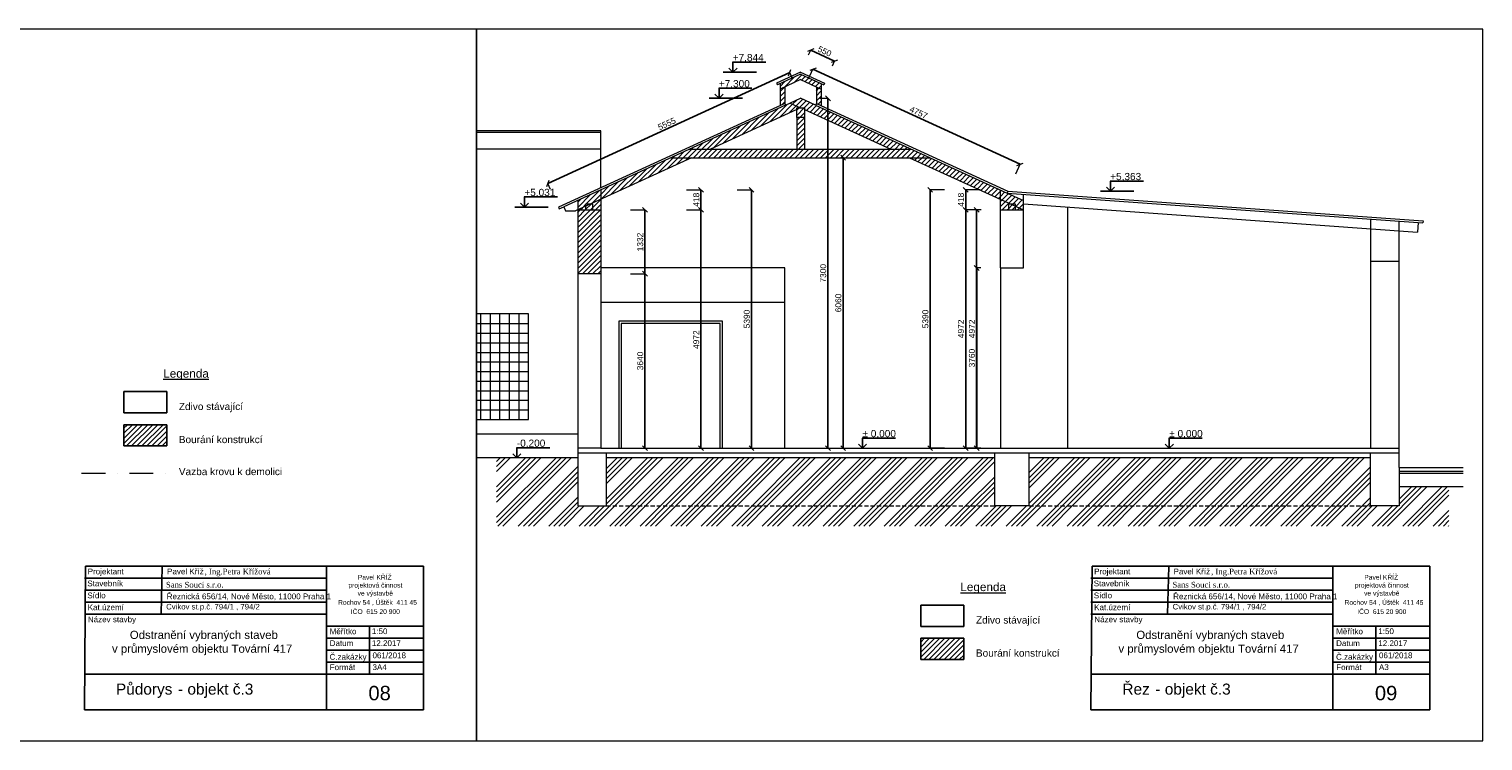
# Model space of a CAD drawing. Extents: x -459705 to -116623, y 1293894 to 1503894.
# Tile 4 of 12: x -214789 to -184455, y 1350918 to 1365768. Entities that reach past the tile are written whole.
import ezdxf

# ---------------------------------------------------------------- set-up
doc = ezdxf.new("R2010")
doc.units = 0
doc.header["$MEASUREMENT"] = 0
doc.linetypes.add('ČERCHOVANÁ', pattern=[1, 0.5, -0.25, 0, -0.25])
doc.linetypes.add('ČÁRKOVANÁ2', pattern=[0.375, 0.25, -0.125])
doc.layers.get('0').update_dxf_attribs({"linetype": 'CONTINUOUS'})
for name, color, linetype in [('CARKOVANA', 2, 'ČÁRKOVANÁ2'), ('KÓTY', 4, 'CONTINUOUS'), ('PÍSMO', 1, 'CONTINUOUS'), ('PŘEDMĚTY', 8, 'CONTINUOUS'), ('RÁMEČEK', 1, 'CONTINUOUS'), ('ZDIVO', 7, 'CONTINUOUS'), ('ČÁRY', 1, 'CONTINUOUS'), ('ŠRAFY', 8, 'CONTINUOUS')]:
    doc.layers.add(name, color=color, linetype=linetype)
doc.layers.add('ZVodítko', color=1, linetype='CONTINUOUS', plot=False)
doc.styles.add('CESKY', font='times.ttf')
doc.styles.get("Standard").update_dxf_attribs({"font": 'arial.ttf'})

msp = doc.modelspace()

# ---------------------------------------------------------------- linework, layer by layer
at = {"color": 0, "linetype": 'ByBlock', "lineweight": 0}
for p, q in [((-198415, 1365353), (-198548, 1365303)), ((-198048, 1365074), (-197915, 1365124)), ((-198942, 1364792), (-198893, 1364925)), ((-198369, 1364952), (-198502, 1364903)), ((-198070, 1364274), (-198170, 1364374)), ((-197754, 1363034), (-197854, 1363134)), ((-194177, 1362922), (-194045, 1362972)), ((-203943, 1362612), (-203992, 1362479)), ((-200720, 1362364), (-200820, 1362464)), ((-199664, 1362364), (-199764, 1362464)), ((-195939, 1362364), (-196039, 1362464)), ((-195197, 1362364), (-195297, 1362464)), ((-201889, 1361946), (-201989, 1362046)), ((-200820, 1362046), (-200720, 1361946)), ((-200720, 1361946), (-200820, 1362046)), ((-195297, 1362046), (-195197, 1361946)), ((-195196, 1361946), (-195296, 1362046)), ((-194968, 1361946), (-195068, 1362046)), ((-194967, 1360734), (-195067, 1360834)), ((-201989, 1360714), (-201889, 1360614)), ((-201889, 1360614), (-201989, 1360714)), ((-201989, 1357074), (-201889, 1356974)), ((-200820, 1357074), (-200720, 1356974)), ((-199764, 1357074), (-199664, 1356974)), ((-198170, 1357074), (-198070, 1356974)), ((-197854, 1357074), (-197754, 1356974)), ((-196039, 1357074), (-195939, 1356974)), ((-195296, 1357074), (-195196, 1356974)), ((-195068, 1357074), (-194968, 1356974)), ((-195067, 1357074), (-194967, 1356974))]:
    msp.add_line(p, q, dxfattribs=at)
at = {"lineweight": 0, "ltscale": 350}
for p, q in [((-198692, 1364868), (-199192, 1364639)), ((-198692, 1364824), (-199176, 1364602)), ((-198692, 1364868), (-198192, 1364639)), ((-198692, 1364824), (-198209, 1364602)), ((-199192, 1364639), (-199176, 1364602)), ((-198192, 1364639), (-198209, 1364602)), ((-199021, 1364217), (-203742, 1362055)), ((-199004, 1364181), (-203635, 1362060)), ((-199021, 1364217), (-199004, 1364181)), ((-198363, 1364217), (-198380, 1364181)), ((-198380, 1364181), (-194378, 1362347)), ((-198363, 1364217), (-194368, 1362387)), ((-198772, 1364126), (-198612, 1364126)), ((-198772, 1363926), (-198772, 1364126)), ((-198612, 1363926), (-198772, 1363926)), ((-198612, 1364126), (-198612, 1363926)), ((-202862, 1362414), (-202862, 1360664)), ((-194522, 1360784), (-194522, 1362414)), ((-194378, 1362347), (-185705, 1361725)), ((-194368, 1362387), (-185702, 1361765)), ((-203742, 1362055), (-203726, 1362018)), ((-203726, 1362018), (-203635, 1362060)), ((-203342, 1362194), (-203342, 1360664)), ((-203027, 1362116), (-203177, 1362116)), ((-203177, 1362116), (-203177, 1361996)), ((-203027, 1361996), (-203027, 1362116)), ((-194207, 1362116), (-194357, 1362116)), ((-194357, 1362116), (-194357, 1361996)), ((-194207, 1361996), (-194207, 1362116)), ((-194042, 1360784), (-194042, 1362323)), ((-203177, 1361996), (-203027, 1361996)), ((-194357, 1361996), (-194207, 1361996)), ((-186802, 1361804), (-186802, 1360924)), ((-186202, 1360924), (-186202, 1361761)), ((-185702, 1361765), (-185705, 1361725)), ((-186802, 1360924), (-186202, 1360924)), ((-202862, 1360664), (-203342, 1360664)), ((-194522, 1360784), (-194042, 1360784)), ((-202862, 1357024), (-203342, 1357024)), ((-203342, 1357024), (-203342, 1356824)), ((-202862, 1357024), (-186202, 1357024)), ((-186202, 1356624), (-186202, 1357024)), ((-203342, 1356824), (-205455, 1356824)), ((-186202, 1356624), (-184867, 1356624))]:
    msp.add_line(p, q, dxfattribs=at)
at = {"layer": 'CARKOVANA', "lineweight": 0, "ltscale": 350}
for p, q in [((-202742, 1355824), (-194642, 1355824)), ((-193922, 1355824), (-186802, 1355824))]:
    msp.add_line(p, q, dxfattribs=at)
at = {"layer": 'KÓTY', "ltscale": 250}
for p, q in [((-199416, 1365079), (-200110, 1365079)), ((-200103, 1364868), (-200103, 1365079)), ((-199614, 1364868), (-200308, 1364868)), ((-200103, 1364868), (-200188, 1364952)), ((-200103, 1364868), (-200018, 1364952)), ((-199706, 1364535), (-200400, 1364535)), ((-200393, 1364324), (-200393, 1364535)), ((-199904, 1364324), (-200598, 1364324)), ((-200393, 1364324), (-200478, 1364409)), ((-200393, 1364324), (-200308, 1364409)), ((-191738, 1362387), (-192432, 1362387)), ((-192227, 1362387), (-192312, 1362472)), ((-191540, 1362598), (-192234, 1362598)), ((-192227, 1362387), (-192227, 1362598)), ((-192227, 1362387), (-192143, 1362472)), ((-203961, 1362055), (-204655, 1362055)), ((-204450, 1362055), (-204535, 1362139)), ((-203763, 1362266), (-204457, 1362266)), ((-204450, 1362055), (-204450, 1362266)), ((-204450, 1362055), (-204366, 1362139)), ((-196712, 1357235), (-197406, 1357235)), ((-197399, 1357024), (-197399, 1357235)), ((-190311, 1357235), (-191005, 1357235)), ((-190998, 1357024), (-190998, 1357235)), ((-204612, 1356824), (-204697, 1356909)), ((-203925, 1357035), (-204619, 1357035)), ((-204612, 1356824), (-204612, 1357035)), ((-204612, 1356824), (-204527, 1356909)), ((-197399, 1357024), (-197484, 1357109)), ((-197399, 1357024), (-197314, 1357109)), ((-190998, 1357024), (-191082, 1357109)), ((-190998, 1357024), (-190913, 1357109))]:
    msp.add_line(p, q, dxfattribs=at)
at = {"layer": 'KÓTY', "lineweight": 0, "ltscale": 350}
for p, q in [((-198526, 1365231), (-198481, 1365328)), ((-198026, 1365002), (-197981, 1365099)), ((-198859, 1364731), (-198917, 1364859)), ((-198526, 1364731), (-198436, 1364928)), ((-198292, 1364324), (-198120, 1364324)), ((-194201, 1362751), (-194111, 1362947)), ((-203909, 1362418), (-203967, 1362546)), ((-201070, 1362414), (-200770, 1362414)), ((-200014, 1362414), (-199714, 1362414)), ((-195689, 1362414), (-195989, 1362414)), ((-194947, 1362414), (-195247, 1362414)), ((-202239, 1361996), (-201939, 1361996)), ((-201070, 1361996), (-200770, 1361996)), ((-201070, 1361996), (-200770, 1361996)), ((-194947, 1361996), (-195247, 1361996)), ((-194946, 1361996), (-195246, 1361996)), ((-194922, 1361996), (-195018, 1361996)), ((-202239, 1360664), (-201939, 1360664)), ((-202239, 1360664), (-201939, 1360664)), ((-194932, 1360784), (-195017, 1360784)), ((-202239, 1357024), (-201939, 1357024)), ((-201070, 1357024), (-200770, 1357024)), ((-200014, 1357024), (-199714, 1357024)), ((-198292, 1357024), (-198120, 1357024)), ((-195689, 1357024), (-195989, 1357024)), ((-194946, 1357024), (-195246, 1357024)), ((-194932, 1357024), (-195018, 1357024)), ((-194932, 1357024), (-195017, 1357024))]:
    msp.add_line(p, q, dxfattribs=at)
at = {"layer": 'KÓTY', "color": 4, "ltscale": 350}
for p, q in [((-198481, 1365328), (-197981, 1365099)), ((-203967, 1362546), (-198917, 1364859)), ((-198436, 1364928), (-194111, 1362947)), ((-198120, 1364324), (-198120, 1357024)), ((-197804, 1363084), (-197804, 1357024)), ((-200770, 1361996), (-200770, 1362414)), ((-199714, 1357024), (-199714, 1362414)), ((-195989, 1362414), (-195989, 1357024)), ((-195247, 1361996), (-195247, 1362414)), ((-201939, 1360664), (-201939, 1361996)), ((-200770, 1357024), (-200770, 1361996)), ((-195246, 1357024), (-195246, 1361996)), ((-195018, 1357024), (-195018, 1361996)), ((-201939, 1357024), (-201939, 1360664)), ((-195017, 1357024), (-195017, 1360784))]:
    msp.add_line(p, q, dxfattribs=at)
at = {"layer": 'PŘEDMĚTY', "lineweight": 0, "ltscale": 350}
for p, q in [((-205455, 1359624), (-204372, 1359624)), ((-205372, 1359824), (-205372, 1357624)), ((-205172, 1359824), (-205172, 1357624)), ((-204972, 1359824), (-204972, 1357624)), ((-204772, 1359824), (-204772, 1357624)), ((-204572, 1359824), (-204572, 1357624)), ((-205455, 1359424), (-204372, 1359424)), ((-205455, 1359224), (-204372, 1359224)), ((-205455, 1359024), (-204372, 1359024)), ((-205455, 1358824), (-204372, 1358824)), ((-205455, 1358624), (-204372, 1358624)), ((-205455, 1358424), (-204372, 1358424)), ((-205455, 1358224), (-204372, 1358224)), ((-205455, 1358024), (-204372, 1358024)), ((-205455, 1357824), (-204372, 1357824))]:
    msp.add_line(p, q, dxfattribs=at)
at = {"layer": 'RÁMEČEK', "ltscale": 250}
for p, q in [((-213634, 1351563), (-213609, 1354563)), ((-213609, 1354563), (-208584, 1354563)), ((-212034, 1353563), (-212009, 1354563)), ((-192634, 1351563), (-192609, 1354563)), ((-192609, 1354563), (-187584, 1354563)), ((-191034, 1353563), (-191009, 1354563)), ((-208584, 1354313), (-213634, 1354313)), ((-187584, 1354313), (-192634, 1354313)), ((-208584, 1354063), (-213634, 1354063)), ((-187584, 1354063), (-192634, 1354063)), ((-208584, 1353813), (-213634, 1353813)), ((-208584, 1353563), (-213634, 1353563)), ((-187584, 1353813), (-192634, 1353813)), ((-187584, 1353563), (-192634, 1353563)), ((-208584, 1353313), (-208584, 1352313)), ((-207687, 1353313), (-207687, 1352313)), ((-206562, 1353313), (-206562, 1352313)), ((-187584, 1353313), (-187584, 1352313)), ((-186687, 1353313), (-186687, 1352313)), ((-185562, 1353313), (-185562, 1352313)), ((-208584, 1353063), (-206562, 1353063)), ((-187584, 1353063), (-185562, 1353063)), ((-208584, 1352813), (-206562, 1352813)), ((-187584, 1352813), (-185562, 1352813)), ((-208584, 1352563), (-206562, 1352563)), ((-187584, 1352563), (-185562, 1352563)), ((-208584, 1352313), (-213634, 1352313)), ((-208584, 1352313), (-213634, 1352313)), ((-187584, 1352313), (-192634, 1352313)), ((-187584, 1352313), (-192634, 1352313)), ((-208584, 1351563), (-213634, 1351563)), ((-208584, 1351563), (-213634, 1351563)), ((-187584, 1351563), (-192634, 1351563)), ((-187584, 1351563), (-192634, 1351563))]:
    msp.add_line(p, q, dxfattribs=at)
at = {"layer": 'ZDIVO', "ltscale": 250}
for p, q in [((-208584, 1353313), (-208584, 1354563)), ((-208584, 1353313), (-208584, 1354563)), ((-208584, 1354563), (-206562, 1354563)), ((-208584, 1354563), (-206562, 1354563)), ((-206562, 1353313), (-206562, 1354563)), ((-206562, 1353313), (-206562, 1354563)), ((-187584, 1353313), (-187584, 1354563)), ((-187584, 1353313), (-187584, 1354563)), ((-187584, 1354563), (-185562, 1354563)), ((-187584, 1354563), (-185562, 1354563)), ((-185562, 1353313), (-185562, 1354563)), ((-185562, 1353313), (-185562, 1354563)), ((-208584, 1353313), (-206562, 1353313)), ((-208584, 1353313), (-206562, 1353313)), ((-187584, 1353313), (-185562, 1353313)), ((-187584, 1353313), (-185562, 1353313)), ((-208584, 1352313), (-208584, 1351563)), ((-208584, 1352313), (-206562, 1352313)), ((-208584, 1352313), (-208584, 1351563)), ((-208584, 1352313), (-206562, 1352313)), ((-206562, 1352313), (-206562, 1351563)), ((-206562, 1352313), (-206562, 1351563)), ((-206562, 1352313), (-206562, 1351563)), ((-206562, 1352313), (-206562, 1351563)), ((-187584, 1352313), (-187584, 1351563)), ((-187584, 1352313), (-185562, 1352313)), ((-187584, 1352313), (-187584, 1351563)), ((-187584, 1352313), (-185562, 1352313)), ((-185562, 1352313), (-185562, 1351563)), ((-185562, 1352313), (-185562, 1351563)), ((-185562, 1352313), (-185562, 1351563)), ((-185562, 1352313), (-185562, 1351563)), ((-208584, 1351563), (-206562, 1351563)), ((-208584, 1351563), (-206562, 1351563)), ((-208584, 1351563), (-206562, 1351563)), ((-208584, 1351563), (-206562, 1351563)), ((-187584, 1351563), (-185562, 1351563)), ((-187584, 1351563), (-185562, 1351563)), ((-187584, 1351563), (-185562, 1351563)), ((-187584, 1351563), (-185562, 1351563))]:
    msp.add_line(p, q, dxfattribs=at)
at = {"layer": 'ZVodítko', "lineweight": 0, "ltscale": 350}
for p, q in [((-205455, 1365768), (-236955, 1365768)), ((-184455, 1365768), (-205455, 1365768)), ((-205455, 1365768), (-205455, 1350918)), ((-205455, 1350918), (-205455, 1365768)), ((-184455, 1350918), (-184455, 1365768)), ((-236955, 1350918), (-205455, 1350918)), ((-205455, 1350918), (-184455, 1350918))]:
    msp.add_line(p, q, dxfattribs=at)
at = {"layer": 'ČÁRY', "lineweight": 0, "ltscale": 350}
for p, q in [((-198692, 1364714), (-199121, 1364517)), ((-199121, 1364627), (-199121, 1364517)), ((-199121, 1364517), (-199121, 1364171)), ((-199021, 1364563), (-199021, 1364217)), ((-198692, 1364714), (-198263, 1364517)), ((-198363, 1364563), (-198363, 1364217)), ((-198263, 1364627), (-198263, 1364517)), ((-198263, 1364517), (-198263, 1364171)), ((-199004, 1364181), (-198692, 1364324)), ((-198908, 1364225), (-198692, 1364126)), ((-198380, 1364181), (-198692, 1364324)), ((-198772, 1364089), (-200574, 1363264)), ((-198772, 1363926), (-198772, 1363264)), ((-198612, 1364089), (-196810, 1363264)), ((-198612, 1363926), (-198612, 1363264)), ((-202862, 1363648), (-205455, 1363648)), ((-202862, 1363607), (-205455, 1363607)), ((-202862, 1362458), (-202862, 1363648)), ((-202862, 1363264), (-205455, 1363264)), ((-201007, 1363264), (-196378, 1363264)), ((-200967, 1363084), (-203389, 1361975)), ((-201400, 1363084), (-195985, 1363084)), ((-196417, 1363084), (-194042, 1361996)), ((-194368, 1362387), (-194378, 1362347)), ((-194378, 1362347), (-194042, 1362194)), ((-203635, 1362060), (-203597, 1361978)), ((-194042, 1362123), (-185819, 1361533)), ((-193122, 1362057), (-193122, 1357024)), ((-203597, 1361978), (-203389, 1361975)), ((-203342, 1361996), (-202862, 1361996)), ((-194522, 1361996), (-194042, 1361996)), ((-185805, 1361732), (-185819, 1361533)), ((-186802, 1360924), (-186802, 1357024)), ((-186202, 1357024), (-186202, 1360924)), ((-203342, 1360664), (-203342, 1357024)), ((-199022, 1360784), (-202862, 1360784)), ((-202862, 1360664), (-202862, 1357024)), ((-199022, 1357024), (-199022, 1360784)), ((-194522, 1360784), (-194522, 1357024)), ((-202862, 1360074), (-199022, 1360074)), ((-204372, 1359824), (-205455, 1359824)), ((-204372, 1357624), (-204372, 1359824)), ((-200322, 1359674), (-202482, 1359674)), ((-202482, 1359674), (-202482, 1357024)), ((-200372, 1359624), (-202432, 1359624)), ((-202432, 1359624), (-202432, 1357024)), ((-200372, 1357024), (-200372, 1359624)), ((-200322, 1357024), (-200322, 1359674)), ((-205455, 1357624), (-204372, 1357624)), ((-205455, 1357324), (-203342, 1357324)), ((-186202, 1356924), (-203342, 1356924)), ((-202742, 1355824), (-202742, 1356924)), ((-202482, 1357024), (-200322, 1357024)), ((-202432, 1357024), (-200372, 1357024)), ((-194642, 1355824), (-194642, 1356924)), ((-193922, 1355824), (-193922, 1356924)), ((-186802, 1355824), (-186802, 1356924)), ((-203342, 1356824), (-203342, 1355824)), ((-194642, 1356824), (-202742, 1356824)), ((-186802, 1356824), (-193922, 1356824)), ((-186202, 1356624), (-186202, 1355824)), ((-186202, 1356544), (-184867, 1356544)), ((-186202, 1356504), (-184867, 1356504)), ((-186202, 1356224), (-184867, 1356224)), ((-203342, 1355824), (-202742, 1355824)), ((-193922, 1355824), (-194642, 1355824)), ((-186202, 1355824), (-186802, 1355824))]:
    msp.add_line(p, q, dxfattribs=at)
at = {"layer": 'ČÁRY', "ltscale": 250}
for p, q in [((-212814, 1358204), (-211918, 1358204)), ((-212814, 1357762), (-212814, 1358204)), ((-211918, 1358204), (-211918, 1357762)), ((-211918, 1357762), (-212814, 1357762)), ((-212814, 1357513), (-211918, 1357513)), ((-212814, 1357072), (-212814, 1357513)), ((-211918, 1357513), (-211918, 1357072)), ((-211918, 1357072), (-212814, 1357072)), ((-196182, 1353750), (-195286, 1353750)), ((-196182, 1353308), (-196182, 1353750)), ((-195286, 1353750), (-195286, 1353308)), ((-195286, 1353308), (-196182, 1353308)), ((-196182, 1353060), (-195286, 1353060)), ((-196182, 1352618), (-196182, 1353060)), ((-195286, 1353060), (-195286, 1352618)), ((-195286, 1352618), (-196182, 1352618))]:
    msp.add_line(p, q, dxfattribs=at)
at = {"layer": 'ŠRAFY', "color": 30, "linetype": 'Continuous', "lineweight": 0, "ltscale": 350}
for p, q in [((-199029, 1364559), (-198826, 1364762)), ((-198833, 1364649), (-198669, 1364813)), ((-198672, 1364704), (-198596, 1364780)), ((-199121, 1364573), (-199022, 1364673)), ((-199121, 1364467), (-199029, 1364559)), ((-199121, 1364361), (-199021, 1364461)), ((-198599, 1364671), (-198524, 1364746)), ((-198526, 1364638), (-198451, 1364713)), ((-198454, 1364604), (-198378, 1364680)), ((-198381, 1364571), (-198305, 1364646)), ((-198363, 1364482), (-198308, 1364538)), ((-198363, 1364376), (-198263, 1364476)), ((-198308, 1364538), (-198263, 1364582)), ((-199331, 1363833), (-198966, 1364198)), ((-199135, 1363923), (-198857, 1364201)), ((-199121, 1364255), (-199021, 1364355)), ((-199080, 1364190), (-199021, 1364249)), ((-198940, 1364012), (-198784, 1364168)), ((-198857, 1364201), (-198770, 1364288)), ((-198784, 1364168), (-198648, 1364304)), ((-198711, 1364134), (-198576, 1364270)), ((-198614, 1364126), (-198503, 1364237)), ((-198566, 1364068), (-198430, 1364204)), ((-198493, 1364034), (-198357, 1364170)), ((-198363, 1364270), (-198263, 1364370)), ((-198327, 1364200), (-198263, 1364264)), ((-199918, 1363564), (-199553, 1363929)), ((-199722, 1363654), (-199357, 1364019)), ((-199527, 1363743), (-199161, 1364109)), ((-198772, 1364074), (-198720, 1364126)), ((-198772, 1363968), (-198614, 1364126)), ((-198772, 1363862), (-198708, 1363926)), ((-198772, 1363755), (-198612, 1363915)), ((-198720, 1364126), (-198711, 1364134)), ((-198708, 1363926), (-198612, 1364022)), ((-198420, 1364001), (-198285, 1364137)), ((-198348, 1363968), (-198212, 1364104)), ((-198275, 1363935), (-198139, 1364070)), ((-198202, 1363901), (-198066, 1364037)), ((-198129, 1363868), (-197994, 1364004)), ((-198057, 1363835), (-197921, 1363970)), ((-197984, 1363801), (-197848, 1363937)), ((-197911, 1363768), (-197775, 1363904)), ((-197839, 1363735), (-197703, 1363870)), ((-200643, 1363264), (-200336, 1363571)), ((-200505, 1363295), (-200140, 1363661)), ((-200310, 1363385), (-199944, 1363750)), ((-200114, 1363475), (-199749, 1363840)), ((-198772, 1363649), (-198612, 1363809)), ((-198772, 1363543), (-198612, 1363703)), ((-198772, 1363437), (-198612, 1363597)), ((-197766, 1363701), (-197630, 1363837)), ((-197693, 1363668), (-197557, 1363804)), ((-197620, 1363635), (-197484, 1363770)), ((-197548, 1363601), (-197412, 1363737)), ((-197475, 1363568), (-197339, 1363704)), ((-197402, 1363535), (-197266, 1363670)), ((-197329, 1363501), (-197194, 1363637)), ((-197257, 1363468), (-197121, 1363604)), ((-197184, 1363435), (-197048, 1363571)), ((-201141, 1363084), (-200961, 1363264)), ((-201035, 1363084), (-200855, 1363264)), ((-200961, 1363264), (-200923, 1363302)), ((-200929, 1363084), (-200749, 1363264)), ((-200855, 1363264), (-200727, 1363392)), ((-200823, 1363084), (-200643, 1363264)), ((-200749, 1363264), (-200531, 1363481)), ((-200717, 1363084), (-200537, 1363264)), ((-200611, 1363084), (-200431, 1363264)), ((-200505, 1363084), (-200325, 1363264)), ((-200399, 1363084), (-200219, 1363264)), ((-200293, 1363084), (-200113, 1363264)), ((-200187, 1363084), (-200007, 1363264)), ((-200080, 1363084), (-199900, 1363264)), ((-199974, 1363084), (-199794, 1363264)), ((-199868, 1363084), (-199688, 1363264)), ((-199762, 1363084), (-199582, 1363264)), ((-199656, 1363084), (-199476, 1363264)), ((-199550, 1363084), (-199370, 1363264)), ((-199444, 1363084), (-199264, 1363264)), ((-199338, 1363084), (-199158, 1363264)), ((-199232, 1363084), (-199052, 1363264)), ((-199126, 1363084), (-198946, 1363264)), ((-199020, 1363084), (-198840, 1363264)), ((-198914, 1363084), (-198734, 1363264)), ((-198808, 1363084), (-198628, 1363264)), ((-198772, 1363331), (-198612, 1363491)), ((-198734, 1363264), (-198612, 1363385)), ((-198702, 1363084), (-198522, 1363264)), ((-198628, 1363264), (-198612, 1363279)), ((-198596, 1363084), (-198416, 1363264)), ((-198489, 1363084), (-198309, 1363264)), ((-198383, 1363084), (-198203, 1363264)), ((-198277, 1363084), (-198097, 1363264)), ((-198171, 1363084), (-197991, 1363264)), ((-198065, 1363084), (-197885, 1363264)), ((-197959, 1363084), (-197779, 1363264)), ((-197853, 1363084), (-197673, 1363264)), ((-197747, 1363084), (-197567, 1363264)), ((-197641, 1363084), (-197461, 1363264)), ((-197535, 1363084), (-197355, 1363264)), ((-197429, 1363084), (-197249, 1363264)), ((-197323, 1363084), (-197143, 1363264)), ((-197217, 1363084), (-197037, 1363264)), ((-197111, 1363401), (-196975, 1363537)), ((-197111, 1363084), (-196931, 1363264)), ((-197038, 1363368), (-196903, 1363504)), ((-197005, 1363084), (-196825, 1363264)), ((-196966, 1363335), (-196830, 1363471)), ((-196898, 1363084), (-196718, 1363264)), ((-196893, 1363301), (-196757, 1363437)), ((-196820, 1363268), (-196684, 1363404)), ((-196792, 1363084), (-196612, 1363264)), ((-196718, 1363264), (-196612, 1363371)), ((-196686, 1363084), (-196506, 1363264)), ((-196612, 1363264), (-196539, 1363337)), ((-196580, 1363084), (-196400, 1363264)), ((-196506, 1363264), (-196466, 1363304)), ((-196400, 1363264), (-196393, 1363271)), ((-202071, 1362578), (-201706, 1362943)), ((-201875, 1362668), (-201510, 1363033)), ((-201679, 1362757), (-201353, 1363084)), ((-201484, 1362847), (-201247, 1363084)), ((-201353, 1363084), (-201314, 1363123)), ((-201288, 1362937), (-201141, 1363084)), ((-201247, 1363084), (-201118, 1363212)), ((-201092, 1363026), (-201035, 1363084)), ((-196474, 1363084), (-196321, 1363237)), ((-196384, 1363068), (-196368, 1363084)), ((-196368, 1363084), (-196248, 1363204)), ((-196311, 1363035), (-196262, 1363084)), ((-196262, 1363084), (-196175, 1363171)), ((-196238, 1363002), (-196156, 1363084)), ((-196165, 1362968), (-196050, 1363084)), ((-196156, 1363084), (-196102, 1363137)), ((-196093, 1362935), (-195957, 1363071)), ((-196050, 1363084), (-196030, 1363104)), ((-196020, 1362902), (-195884, 1363037)), ((-195947, 1362868), (-195811, 1363004)), ((-195874, 1362835), (-195739, 1362971)), ((-202658, 1362309), (-202293, 1362675)), ((-202462, 1362399), (-202097, 1362764)), ((-202267, 1362489), (-201901, 1362854)), ((-195802, 1362802), (-195666, 1362937)), ((-195729, 1362768), (-195593, 1362904)), ((-195656, 1362735), (-195520, 1362871)), ((-195583, 1362702), (-195448, 1362837)), ((-195511, 1362668), (-195375, 1362804)), ((-195438, 1362635), (-195302, 1362771)), ((-195365, 1362602), (-195229, 1362738)), ((-195292, 1362568), (-195157, 1362704)), ((-195220, 1362535), (-195084, 1362671)), ((-195147, 1362502), (-195011, 1362638)), ((-203170, 1362116), (-202880, 1362406)), ((-202862, 1362317), (-202684, 1362495)), ((-202854, 1362220), (-202488, 1362585)), ((-195074, 1362468), (-194938, 1362604)), ((-195001, 1362435), (-194866, 1362571)), ((-194929, 1362402), (-194793, 1362538)), ((-194856, 1362368), (-194720, 1362504)), ((-194783, 1362335), (-194647, 1362471)), ((-194710, 1362302), (-194575, 1362438)), ((-194638, 1362269), (-194522, 1362384)), ((-194522, 1362384), (-194502, 1362404)), ((-194522, 1362278), (-194429, 1362371)), ((-194492, 1362202), (-194356, 1362338)), ((-203342, 1362049), (-203076, 1362316)), ((-203342, 1362155), (-203271, 1362226)), ((-203290, 1361996), (-203245, 1362040)), ((-203245, 1362040), (-203177, 1362108)), ((-203177, 1362002), (-203064, 1362116)), ((-203077, 1361996), (-203027, 1362046)), ((-203064, 1362116), (-203049, 1362130)), ((-203049, 1362130), (-202862, 1362317)), ((-203027, 1362046), (-202862, 1362211)), ((-202971, 1361996), (-202862, 1362105)), ((-194565, 1362235), (-194522, 1362278)), ((-194522, 1362172), (-194492, 1362202)), ((-194522, 1362066), (-194419, 1362169)), ((-194486, 1361996), (-194347, 1362135)), ((-194419, 1362169), (-194284, 1362304)), ((-194357, 1362019), (-194274, 1362102)), ((-194347, 1362135), (-194211, 1362271)), ((-194274, 1361996), (-194207, 1362063)), ((-194260, 1362116), (-194138, 1362238)), ((-194207, 1362063), (-194201, 1362069)), ((-194201, 1362069), (-194065, 1362204)), ((-194168, 1361996), (-194128, 1362035)), ((-194128, 1362035), (-194042, 1362121)), ((-203342, 1361943), (-203290, 1361996)), ((-203342, 1361837), (-203184, 1361996)), ((-203342, 1361731), (-203077, 1361996)), ((-203342, 1361625), (-202971, 1361996)), ((-203342, 1361519), (-202865, 1361996)), ((-203342, 1361413), (-202862, 1361893)), ((-203342, 1361307), (-202862, 1361787)), ((-203184, 1361996), (-203177, 1362002)), ((-202865, 1361996), (-202862, 1361999)), ((-194380, 1361996), (-194357, 1362019)), ((-194062, 1361996), (-194056, 1362002)), ((-194056, 1362002), (-194042, 1362015)), ((-203342, 1361201), (-202862, 1361681)), ((-203342, 1361095), (-202862, 1361575)), ((-203342, 1360989), (-202862, 1361469)), ((-203342, 1360882), (-202862, 1361362)), ((-203342, 1360776), (-202862, 1361256)), ((-203342, 1360670), (-202862, 1361150)), ((-203243, 1360664), (-202862, 1361044)), ((-203137, 1360664), (-202862, 1360938)), ((-203031, 1360664), (-202862, 1360832)), ((-202925, 1360664), (-202862, 1360726))]:
    msp.add_line(p, q, dxfattribs=at)
at = {"layer": 'ŠRAFY', "color": 30, "linetype": 'Continuous', "lineweight": 0, "ltscale": 1000}
for p, q in [((-212818, 1357434), (-212738, 1357513)), ((-212818, 1357328), (-212632, 1357513)), ((-212818, 1357222), (-212526, 1357513)), ((-212818, 1357116), (-212420, 1357513)), ((-212755, 1357072), (-212314, 1357513)), ((-212649, 1357072), (-212207, 1357513)), ((-212543, 1357072), (-212101, 1357513)), ((-212437, 1357072), (-211995, 1357513)), ((-212331, 1357072), (-211921, 1357482)), ((-212225, 1357072), (-211921, 1357376)), ((-212119, 1357072), (-211921, 1357270)), ((-212013, 1357072), (-211921, 1357164)), ((-196186, 1352980), (-196106, 1353060)), ((-196186, 1352874), (-196000, 1353060)), ((-196186, 1352768), (-195894, 1353060)), ((-196186, 1352662), (-195788, 1353060)), ((-196123, 1352618), (-195682, 1353060)), ((-196017, 1352618), (-195576, 1353060)), ((-195911, 1352618), (-195469, 1353060)), ((-195805, 1352618), (-195363, 1353060)), ((-195699, 1352618), (-195289, 1353028)), ((-195593, 1352618), (-195289, 1352922)), ((-195487, 1352618), (-195289, 1352816)), ((-195381, 1352618), (-195289, 1352710))]:
    msp.add_line(p, q, dxfattribs=at)
at = {"layer": 'ŠRAFY', "linetype": 'Continuous', "lineweight": 0, "ltscale": 350}
for p, q in [((-205036, 1356218), (-204431, 1356824)), ((-205036, 1355582), (-203795, 1356824)), ((-205036, 1356749), (-204962, 1356824)), ((-205036, 1356112), (-204325, 1356824)), ((-205036, 1355476), (-203689, 1356824)), ((-205036, 1356643), (-204856, 1356824)), ((-205036, 1356006), (-204219, 1356824)), ((-205036, 1356537), (-204749, 1356824)), ((-205036, 1355900), (-204113, 1356824)), ((-205007, 1355400), (-203583, 1356824)), ((-204901, 1355400), (-203477, 1356824)), ((-204582, 1355400), (-203342, 1356640)), ((-202742, 1356603), (-202522, 1356824)), ((-202742, 1355967), (-201886, 1356824)), ((-202742, 1356497), (-202416, 1356824)), ((-202742, 1355861), (-201780, 1356824)), ((-202742, 1356391), (-202310, 1356824)), ((-202742, 1356285), (-202204, 1356824)), ((-202674, 1355824), (-201674, 1356824)), ((-202567, 1355824), (-201567, 1356824)), ((-202249, 1355824), (-201249, 1356824)), ((-202143, 1355824), (-201143, 1356824)), ((-202037, 1355824), (-201037, 1356824)), ((-201931, 1355824), (-200931, 1356824)), ((-201613, 1355824), (-200613, 1356824)), ((-201507, 1355824), (-200507, 1356824)), ((-201401, 1355824), (-200401, 1356824)), ((-201295, 1355824), (-200295, 1356824)), ((-200977, 1355824), (-199977, 1356824)), ((-200870, 1355824), (-199870, 1356824)), ((-200764, 1355824), (-199764, 1356824)), ((-200658, 1355824), (-199658, 1356824)), ((-200340, 1355824), (-199340, 1356824)), ((-200234, 1355824), (-199234, 1356824)), ((-200128, 1355824), (-199128, 1356824)), ((-200022, 1355824), (-199022, 1356824)), ((-199704, 1355824), (-198704, 1356824)), ((-199598, 1355824), (-198598, 1356824)), ((-199492, 1355824), (-198492, 1356824)), ((-199386, 1355824), (-198386, 1356824)), ((-199067, 1355824), (-198067, 1356824)), ((-198961, 1355824), (-197961, 1356824)), ((-198855, 1355824), (-197855, 1356824)), ((-198749, 1355824), (-197749, 1356824)), ((-198431, 1355824), (-197431, 1356824)), ((-198325, 1355824), (-197325, 1356824)), ((-198219, 1355824), (-197219, 1356824)), ((-198113, 1355824), (-197113, 1356824)), ((-197795, 1355824), (-196795, 1356824)), ((-197688, 1355824), (-196688, 1356824)), ((-197582, 1355824), (-196582, 1356824)), ((-197476, 1355824), (-196476, 1356824)), ((-197158, 1355824), (-196158, 1356824)), ((-197052, 1355824), (-196052, 1356824)), ((-196946, 1355824), (-195946, 1356824)), ((-196840, 1355824), (-195840, 1356824)), ((-196522, 1355824), (-195522, 1356824)), ((-196416, 1355824), (-195416, 1356824)), ((-196310, 1355824), (-195310, 1356824)), ((-196204, 1355824), (-195204, 1356824)), ((-195885, 1355824), (-194885, 1356824)), ((-195779, 1355824), (-194779, 1356824)), ((-195673, 1355824), (-194673, 1356824)), ((-195567, 1355824), (-194642, 1356749)), ((-193922, 1356514), (-193613, 1356824)), ((-193922, 1355878), (-192976, 1356824)), ((-193922, 1356408), (-193506, 1356824)), ((-193922, 1356302), (-193400, 1356824)), ((-193922, 1356196), (-193294, 1356824)), ((-193870, 1355824), (-192870, 1356824)), ((-193764, 1355824), (-192764, 1356824)), ((-193658, 1355824), (-192658, 1356824)), ((-193340, 1355824), (-192340, 1356824)), ((-193234, 1355824), (-192234, 1356824)), ((-193128, 1355824), (-192128, 1356824)), ((-193022, 1355824), (-192022, 1356824)), ((-192703, 1355824), (-191703, 1356824)), ((-192597, 1355824), (-191597, 1356824)), ((-192491, 1355824), (-191491, 1356824)), ((-192385, 1355824), (-191385, 1356824)), ((-192067, 1355824), (-191067, 1356824)), ((-191961, 1355824), (-190961, 1356824)), ((-191855, 1355824), (-190855, 1356824)), ((-191749, 1355824), (-190749, 1356824)), ((-191431, 1355824), (-190431, 1356824)), ((-191324, 1355824), (-190324, 1356824)), ((-191218, 1355824), (-190218, 1356824)), ((-191112, 1355824), (-190112, 1356824)), ((-190794, 1355824), (-189794, 1356824)), ((-190688, 1355824), (-189688, 1356824)), ((-190582, 1355824), (-189582, 1356824)), ((-190476, 1355824), (-189476, 1356824)), ((-190158, 1355824), (-189158, 1356824)), ((-190052, 1355824), (-189052, 1356824)), ((-189946, 1355824), (-188946, 1356824)), ((-189840, 1355824), (-188840, 1356824)), ((-189521, 1355824), (-188521, 1356824)), ((-189415, 1355824), (-188415, 1356824)), ((-189309, 1355824), (-188309, 1356824)), ((-189203, 1355824), (-188203, 1356824)), ((-188885, 1355824), (-187885, 1356824)), ((-188779, 1355824), (-187779, 1356824)), ((-188673, 1355824), (-187673, 1356824)), ((-188567, 1355824), (-187567, 1356824)), ((-188249, 1355824), (-187249, 1356824)), ((-188143, 1355824), (-187143, 1356824)), ((-188036, 1355824), (-187036, 1356824)), ((-187930, 1355824), (-186930, 1356824)), ((-187612, 1355824), (-186802, 1356634)), ((-204476, 1355400), (-203342, 1356534)), ((-204370, 1355400), (-203342, 1356428)), ((-204264, 1355400), (-203342, 1356322)), ((-195249, 1355824), (-194642, 1356430)), ((-195143, 1355824), (-194642, 1356324)), ((-187506, 1355824), (-186802, 1356527)), ((-187400, 1355824), (-186802, 1356421)), ((-187294, 1355824), (-186802, 1356315)), ((-203946, 1355400), (-203342, 1356003)), ((-195037, 1355824), (-194642, 1356218)), ((-194931, 1355824), (-194642, 1356112)), ((-186976, 1355824), (-186802, 1355997)), ((-186551, 1355400), (-185727, 1356224)), ((-186445, 1355400), (-185621, 1356224)), ((-186202, 1355961), (-185939, 1356224)), ((-186202, 1355855), (-185833, 1356224)), ((-186127, 1355400), (-185303, 1356224)), ((-186021, 1355400), (-185197, 1356224)), ((-185915, 1355400), (-185163, 1356152)), ((-185809, 1355400), (-185163, 1356046)), ((-203840, 1355400), (-203342, 1355897)), ((-203734, 1355400), (-203310, 1355824)), ((-203628, 1355400), (-203204, 1355824)), ((-203310, 1355400), (-202886, 1355824)), ((-203203, 1355400), (-202780, 1355824)), ((-203097, 1355400), (-202674, 1355824)), ((-202991, 1355400), (-202567, 1355824)), ((-202673, 1355400), (-202249, 1355824)), ((-202567, 1355400), (-202143, 1355824)), ((-202461, 1355400), (-202037, 1355824)), ((-202355, 1355400), (-201931, 1355824)), ((-202037, 1355400), (-201613, 1355824)), ((-201931, 1355400), (-201507, 1355824)), ((-201825, 1355400), (-201401, 1355824)), ((-201719, 1355400), (-201295, 1355824)), ((-201400, 1355400), (-200977, 1355824)), ((-201294, 1355400), (-200870, 1355824)), ((-201188, 1355400), (-200764, 1355824)), ((-201082, 1355400), (-200658, 1355824)), ((-200764, 1355400), (-200340, 1355824)), ((-200658, 1355400), (-200234, 1355824)), ((-200552, 1355400), (-200128, 1355824)), ((-200446, 1355400), (-200022, 1355824)), ((-200128, 1355400), (-199704, 1355824)), ((-200021, 1355400), (-199598, 1355824)), ((-199915, 1355400), (-199492, 1355824)), ((-199809, 1355400), (-199386, 1355824)), ((-199491, 1355400), (-199067, 1355824)), ((-199385, 1355400), (-198961, 1355824)), ((-199279, 1355400), (-198855, 1355824)), ((-199173, 1355400), (-198749, 1355824)), ((-198855, 1355400), (-198431, 1355824)), ((-198749, 1355400), (-198325, 1355824)), ((-198643, 1355400), (-198219, 1355824)), ((-198537, 1355400), (-198113, 1355824)), ((-198218, 1355400), (-197795, 1355824)), ((-198112, 1355400), (-197688, 1355824)), ((-198006, 1355400), (-197582, 1355824)), ((-197900, 1355400), (-197476, 1355824)), ((-197582, 1355400), (-197158, 1355824)), ((-197476, 1355400), (-197052, 1355824)), ((-197370, 1355400), (-196946, 1355824)), ((-197264, 1355400), (-196840, 1355824)), ((-196946, 1355400), (-196522, 1355824)), ((-196839, 1355400), (-196416, 1355824)), ((-196733, 1355400), (-196310, 1355824)), ((-196627, 1355400), (-196204, 1355824)), ((-196309, 1355400), (-195885, 1355824)), ((-196203, 1355400), (-195779, 1355824)), ((-196097, 1355400), (-195673, 1355824)), ((-195991, 1355400), (-195567, 1355824)), ((-195673, 1355400), (-195249, 1355824)), ((-195567, 1355400), (-195143, 1355824)), ((-195461, 1355400), (-195037, 1355824)), ((-195355, 1355400), (-194931, 1355824)), ((-195036, 1355400), (-194613, 1355824)), ((-194930, 1355400), (-194506, 1355824)), ((-194824, 1355400), (-194400, 1355824)), ((-194718, 1355400), (-194294, 1355824)), ((-194400, 1355400), (-193976, 1355824)), ((-194294, 1355400), (-193870, 1355824)), ((-194188, 1355400), (-193764, 1355824)), ((-194082, 1355400), (-193658, 1355824)), ((-193764, 1355400), (-193340, 1355824)), ((-193658, 1355400), (-193234, 1355824)), ((-193551, 1355400), (-193128, 1355824)), ((-193445, 1355400), (-193022, 1355824)), ((-193127, 1355400), (-192703, 1355824)), ((-193021, 1355400), (-192597, 1355824)), ((-192915, 1355400), (-192491, 1355824)), ((-192809, 1355400), (-192385, 1355824)), ((-192491, 1355400), (-192067, 1355824)), ((-192385, 1355400), (-191961, 1355824)), ((-192279, 1355400), (-191855, 1355824)), ((-192173, 1355400), (-191749, 1355824)), ((-191854, 1355400), (-191431, 1355824)), ((-191748, 1355400), (-191324, 1355824)), ((-191642, 1355400), (-191218, 1355824)), ((-191536, 1355400), (-191112, 1355824)), ((-191218, 1355400), (-190794, 1355824)), ((-191112, 1355400), (-190688, 1355824)), ((-191006, 1355400), (-190582, 1355824)), ((-190900, 1355400), (-190476, 1355824)), ((-190582, 1355400), (-190158, 1355824)), ((-190476, 1355400), (-190052, 1355824)), ((-190369, 1355400), (-189946, 1355824)), ((-190263, 1355400), (-189840, 1355824)), ((-189945, 1355400), (-189521, 1355824)), ((-189839, 1355400), (-189415, 1355824)), ((-189733, 1355400), (-189309, 1355824)), ((-189627, 1355400), (-189203, 1355824)), ((-189309, 1355400), (-188885, 1355824)), ((-189203, 1355400), (-188779, 1355824)), ((-189097, 1355400), (-188673, 1355824)), ((-188991, 1355400), (-188567, 1355824)), ((-188672, 1355400), (-188249, 1355824)), ((-188566, 1355400), (-188143, 1355824)), ((-188460, 1355400), (-188036, 1355824)), ((-188354, 1355400), (-187930, 1355824)), ((-188036, 1355400), (-187612, 1355824)), ((-187930, 1355400), (-187506, 1355824)), ((-187824, 1355400), (-187400, 1355824)), ((-187718, 1355400), (-187294, 1355824)), ((-187400, 1355400), (-186976, 1355824)), ((-187294, 1355400), (-186870, 1355824)), ((-187187, 1355400), (-186764, 1355824)), ((-187081, 1355400), (-186658, 1355824)), ((-186870, 1355824), (-186802, 1355891)), ((-186763, 1355400), (-186339, 1355824)), ((-186657, 1355400), (-186233, 1355824)), ((-185490, 1355400), (-185163, 1355727)), ((-185384, 1355400), (-185163, 1355621)), ((-185278, 1355400), (-185163, 1355515)), ((-185172, 1355400), (-185163, 1355409))]:
    msp.add_line(p, q, dxfattribs=at)
at = {"layer": 'ŠRAFY', "color": 30, "linetype": 'ČERCHOVANÁ', "lineweight": 0, "ltscale": 1000}
msp.add_line((-213697, 1356501), (-211918, 1356501), dxfattribs=at)

# ---------------------------------------------------------------- texts
at = {"layer": 'KÓTY', "color": 4, "lineweight": 0}
for s, rotation, p in [('550', 335.3906, (-198348, 1365308)), ('5555', 24.6094, (-201634, 1363655)), ('4757', 335.3906, (-196432, 1364051)), ('418', 90, (-200807, 1362062)), ('418', 90, (-195284, 1362062)), ('1332', 90, (-201976, 1361131)), ('7300', 90, (-198158, 1360479)), ('6060', 90, (-197842, 1359860)), ('5390', 90, (-199752, 1359525)), ('5390', 90, (-196026, 1359525)), ('4972', 90, (-195284, 1359319)), ('4972', 90, (-195055, 1359319)), ('4972', 90, (-200807, 1359095)), ('3640', 90, (-201976, 1358650)), ('3760', 90, (-195055, 1358710))]:
    msp.add_text(s, height=125, rotation=rotation, dxfattribs=at).set_placement(p)
at = {"layer": 'KÓTY', "lineweight": 0}
for s, p in [('+7,844', (-200108, 1365098)), ('+7,300', (-200398, 1364554)), ('+5,363', (-192232, 1362617)), ('+5,031', (-204455, 1362285)), ('-0,200', (-204612, 1357054)), ('± 0,000', (-197400, 1357254)), ('± 0,000', (-190999, 1357254))]:
    msp.add_text(s, height=150, dxfattribs=at).set_placement(p)
at = {"layer": 'PÍSMO', "lineweight": 0}
for s, height, p in [('%%ULegenda', 175, (-211990, 1358496)), ('%%ULegenda', 175, (-195358, 1354043)), ('1:50', 120, (-207638, 1353146)), ('1:50', 120, (-186638, 1353146)), ('12.2017', 120, (-207638, 1352896)), ('12.2017', 120, (-186638, 1352896)), ('061/2018', 120, (-207624, 1352643)), ('061/2018', 120, (-186624, 1352643)), ('3A4', 120, (-207624, 1352396)), ('A3', 120, (-186624, 1352396)), ('Půdorys', 230, (-212977, 1351884)), ('- objekt č.3', 230, (-211682, 1351884)), ('08', 300, (-207708, 1351766)), ('Řez', 230, (-191977, 1351884)), ('- objekt č.3', 230, (-191289, 1351884)), ('09', 300, (-186708, 1351766))]:
    msp.add_text(s, height=height, dxfattribs=at).set_placement(p)
at = {"layer": 'RÁMEČEK', "lineweight": 0}
for s, p in [('Projektant', (-213567, 1354393)), ('Projektant', (-192567, 1354393)), ('Stavebník', (-213575, 1354143)), ('Stavebník', (-192575, 1354143)), ('Sídlo', (-213574, 1353893)), ('Sídlo', (-192574, 1353893)), ('Kat.území', (-213566, 1353645)), ('Název stavby', (-213563, 1353393)), ('Kat.území', (-192566, 1353645)), ('Název stavby', (-192563, 1353393)), ('Měřítko', (-208517, 1353143)), ('Měřítko', (-187517, 1353143)), ('Datum', (-208517, 1352896)), ('Datum', (-187517, 1352896)), ('Č.zakázky', (-208520, 1352611)), ('Č.zakázky', (-187520, 1352611)), ('Formát', (-208516, 1352395)), ('Formát', (-187516, 1352395))]:
    msp.add_text(s, height=120, dxfattribs=at).set_placement(p)
at = {"layer": 'ČÁRY', "lineweight": 0}
for s, height, p in [('Zdivo stávající', 150, (-211664, 1357820)), ('Bourání konstrukcí', 150, (-211665, 1357130)), ('Vazba krovu k demolici', 150, (-211664, 1356462)), ('Pavel Kříž', 120, (-211910, 1354393)), ('Pavel Kříž', 120, (-190910, 1354393)), ('projektová činnost', 100, (-208127, 1354116)), ('Pavel KŘÍŽ', 100, (-207930, 1354282)), ('projektová činnost', 100, (-187127, 1354116)), ('Pavel KŘÍŽ', 100, (-186930, 1354282)), ('Řeznická 656/14, Nové Město, 11000 Praha 1', 120, (-211918, 1353873)), ('  Rochov 54 , Úštěk  411 45', 100, (-208420, 1353757)), ('ve výstavbě', 100, (-207934, 1353949)), ('Řeznická 656/14, Nové Město, 11000 Praha 1', 120, (-190918, 1353873)), ('  Rochov 54 , Úštěk  411 45', 100, (-187420, 1353757)), ('ve výstavbě', 100, (-186934, 1353949)), ('Cvikov st.p.č. 794/1 , 794/2', 116, (-211929, 1353660)), ('IČO  615 20 900', 100, (-208077, 1353566)), ('Zdivo stávající', 150, (-195032, 1353366)), ('Cvikov st.p.č. 794/1 , 794/2', 116, (-190929, 1353660)), ('IČO  615 20 900', 100, (-187077, 1353566)), ('Odstranění vybraných staveb', 170, (-212687, 1353045)), ('Odstranění vybraných staveb', 170, (-191687, 1353045)), ('v průmyslovém objektu Tovární 417', 170, (-213059, 1352757)), ('v průmyslovém objektu Tovární 417', 170, (-192059, 1352757)), ('Bourání konstrukcí', 150, (-195033, 1352676))]:
    msp.add_text(s, height=height, dxfattribs=at).set_placement(p)
at = {"layer": 'ČÁRY', "lineweight": 0, "style": 'CESKY'}
for s, p in [(', Ing.Petra Křížová', (-211127, 1354391)), (', Ing.Petra Křížová', (-190127, 1354391)), ('Sans Souci s.r.o.', (-211934, 1354116)), ('Sans Souci s.r.o.', (-190934, 1354116))]:
    msp.add_text(s, height=120, dxfattribs=at).set_placement(p)

doc.saveas('drawing.dxf')
